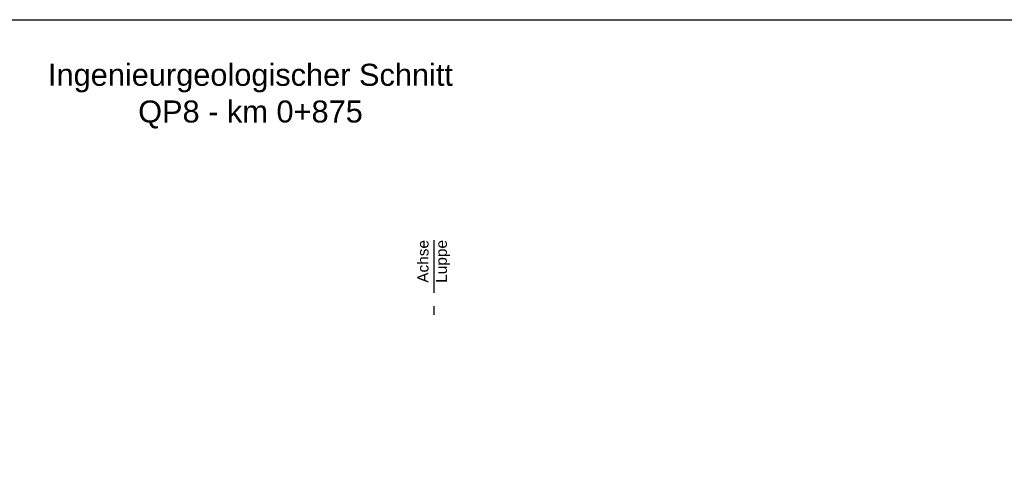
# Model space of a CAD drawing. Header units: metres. Extents: x -17 to 824, y 89 to 134.
# Tile 72 of 80: x 695 to 706, y 99 to 104. Entities that reach past the tile are written whole.
import ezdxf

# ---------------------------------------------------------------- set-up
doc = ezdxf.new("R2010")
doc.units = ezdxf.units.M
doc.linetypes.add('ACAD_ISO10W100', pattern=[18, 12, -3, 0, -3])
for name, color, linetype in [('BW_Z_ACHS', 52, 'ACAD_ISO10W100'), ('BW_Z_BEM', 52, 'Continuous'), ('ZZ_LAYOUT', 2, 'Continuous')]:
    doc.layers.add(name, color=color, linetype=linetype)
doc.layers.add('ZZ_AFENSTER', color=6, linetype='Continuous', plot=False)
doc.styles.add('ARI025_V_50', font='arial.ttf', dxfattribs={"height": 0.125})
doc.styles.add('ARI050_V_50', font='arial.ttf', dxfattribs={"height": 0.25})

msp = doc.modelspace()

# ---------------------------------------------------------------- linework, layer by layer
at = {"layer": 'BW_Z_ACHS', "ltscale": 0.05, "flags": 128}
msp.add_lwpolyline([(700, 101.6), (700, 100.6)], dxfattribs=at)
at = {"layer": 'ZZ_AFENSTER'}
msp.add_lwpolyline([(678.167, 89.75), (678.167, 104.1), (717.667, 104.1), (717.667, 89.75)], close=True, dxfattribs=at)

# ---------------------------------------------------------------- texts
at = {"layer": 'BW_Z_BEM', "insert": (700, 101.6), "char_height": 0.125, "attachment_point": 6, "rotation": 90, "style": 'ARI025_V_50'}
msp.add_mtext_dynamic_manual_height_columns('Achse\\PLuppe  ', width=0.47959, gutter_width=1.25, heights=[0], dxfattribs=at)
at = {"layer": 'ZZ_LAYOUT', "insert": (697.917, 103.6), "char_height": 0.25, "width": 5.31952, "attachment_point": 2, "style": 'ARI050_V_50'}
msp.add_mtext('Ingenieurgeologischer Schnitt\\PQP8 - km 0+875', dxfattribs=at)

doc.saveas('drawing.dxf')
